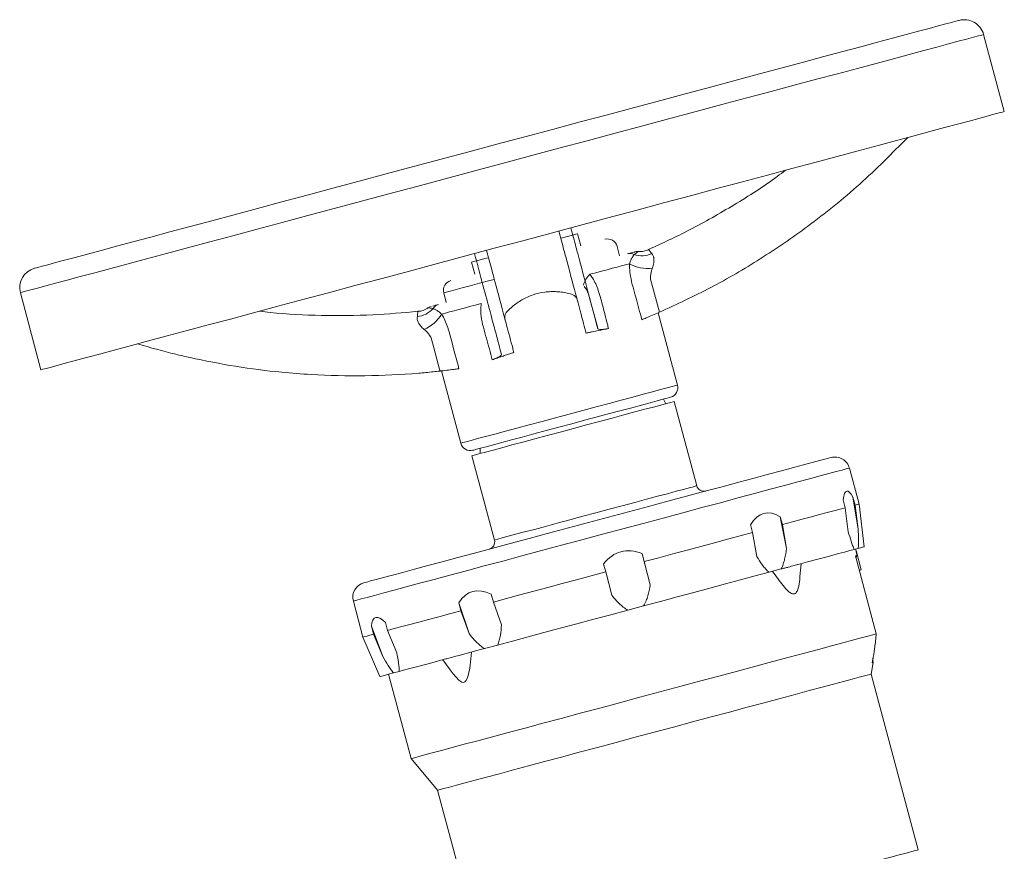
# Model space of a CAD drawing. Header units: millimetres. Extents: x -2 to 362, y -185 to 555.
# Tile 14 of 14: x -2 to 196, y 388 to 555. Entities that reach past the tile are written whole.
import ezdxf

# ---------------------------------------------------------------- set-up
doc = ezdxf.new("R2010")
doc.units = ezdxf.units.MM

msp = doc.modelspace()

# ---------------------------------------------------------------- linework, layer by layer
at = {"color": 7, "linetype": 'Continuous', "lineweight": 15}
for p, q in [((195.75, 536.21), (191.61, 551.67)), ((110.82, 509.31), (110.17, 511.73)), ((118.61, 507.26), (118.1, 509.19)), ((3.89, 505.51), (3.89, 505.51)), ((88.92, 506.03), (89.57, 503.62)), ((-1.58, 499.9), (2.56, 484.45)), ((83.32, 499.88), (83.84, 497.94)), ((130.21, 481.38), (126.33, 495.87)), ((82.86, 484.22), (86.74, 469.73)), ((127.88, 477.65), (127.37, 478.55)), ((134.06, 461.19), (129.54, 478.09)), ((90.61, 468.7), (90.62, 467.67)), ((88.97, 467.22), (93.5, 450.32)), ((166.62, 457.53), (164.69, 464.74)), ((163.85, 456.79), (163.42, 458.38)), ((165.39, 458.91), (165.82, 457.32)), ((166.43, 452.48), (165.39, 458.91)), ((164.46, 451.95), (163.85, 456.79)), ((165.82, 457.32), (166.43, 452.48)), ((167.67, 448.97), (166.62, 457.53)), ((150.81, 455), (151.24, 453.41)), ((152.07, 448.63), (150.81, 455)), ((145.26, 451.81), (144.83, 453.4)), ((151.24, 453.41), (152.07, 448.63)), ((146.09, 447.03), (145.26, 451.81)), ((166.44, 448.64), (165.64, 448.43)), ((166.01, 448.21), (165.93, 448.51)), ((124.75, 441.31), (123.11, 447.58)), ((123.11, 447.58), (123.54, 445.99)), ((165.89, 447.12), (170.08, 431.5)), ((165.95, 448.19), (166.22, 447.21)), ((166.22, 447.21), (166, 446.72)), ((166.01, 448.21), (167.05, 444.34)), ((115.82, 443.92), (115.39, 445.51)), ((123.54, 445.99), (124.75, 441.31)), ((151.02, 444.51), (148.59, 443.86)), ((154.77, 443.02), (154.99, 445.57)), ((166.66, 444.24), (167.05, 444.34)), ((117.03, 439.24), (115.82, 443.92)), ((92.86, 439.47), (93.29, 437.88)), ((65.2, 438.08), (67.13, 430.87)), ((86.79, 436.14), (86.36, 437.73)), ((86.36, 437.73), (88.4, 431.57)), ((93.29, 437.88), (94.89, 433.31)), ((123.4, 437.11), (120.26, 436.27)), ((88.4, 431.57), (86.79, 436.14)), ((69.25, 431.44), (68.82, 433.03)), ((68.82, 433.03), (71.11, 426.94)), ((71.62, 433.78), (72.05, 432.19)), ((67.13, 430.87), (70.5, 422.93)), ((71.11, 426.94), (69.25, 431.44)), ((72.05, 432.19), (73.91, 427.69)), ((94.13, 429.27), (91.49, 428.56)), ((169.47, 426.86), (169.27, 425.73)), ((169.35, 426.1), (169.47, 426.86)), ((83.18, 426.33), (84.62, 424.28)), ((169.02, 423.45), (169.44, 425.78)), ((169.34, 426.1), (169.35, 426.1)), ((169.44, 425.78), (169.35, 426.1)), ((72.24, 423.4), (76.77, 406.5)), ((74.39, 423.98), (73.25, 423.67)), ((178.47, 388.2), (169.02, 423.45)), ((76.77, 406.5), (82.09, 400.15)), ((82.09, 400.15), (91.54, 364.9))]:
    msp.add_line(p, q, dxfattribs=at)
at = {"color": 7, "linetype": 'Continuous', "lineweight": 15, "flags": 128}
for points in [[(186.71, 554.49), (186.54, 554.45), (186.03, 554.31), (185.19, 554.09), (184.01, 553.77), (182.51, 553.37), (180.68, 552.88), (178.54, 552.31), (176.09, 551.65), (173.34, 550.91), (170.29, 550.1), (166.98, 549.21), (163.39, 548.25), (159.55, 547.22), (155.47, 546.12), (151.17, 544.97), (146.66, 543.76), (141.95, 542.5), (137.07, 541.2), (132.04, 539.85), (126.86, 538.46), (121.57, 537.04), (116.17, 535.59), (110.7, 534.13), (105.16, 532.64), (99.58, 531.15), (93.98, 529.65), (88.38, 528.15), (82.8, 526.65), (77.27, 525.17), (71.79, 523.7), (66.39, 522.26), (61.1, 520.84), (55.92, 519.45), (50.89, 518.1), (46.01, 516.79), (41.3, 515.53), (36.79, 514.32), (32.49, 513.17), (28.41, 512.08), (24.57, 511.05), (20.99, 510.09), (17.67, 509.2), (14.62, 508.38), (11.87, 507.65), (9.42, 506.99), (7.28, 506.42), (5.45, 505.93), (3.95, 505.52), (2.77, 505.21), (1.93, 504.98), (1.42, 504.85), (1.25, 504.8)], [(195.75, 536.21), (195.71, 536.2), (195.37, 536.11), (194.69, 535.93), (193.68, 535.66), (192.33, 535.3), (190.66, 534.85), (188.67, 534.31), (186.36, 533.7), (183.75, 533), (180.84, 532.22), (177.64, 531.36), (174.16, 530.43), (170.43, 529.43), (166.44, 528.36), (162.21, 527.23), (157.77, 526.03), (153.12, 524.79), (148.28, 523.49), (143.26, 522.15), (138.1, 520.76), (132.79, 519.34), (127.37, 517.89), (121.85, 516.41), (116.24, 514.91), (110.58, 513.39), (104.88, 511.86), (99.16, 510.33), (93.43, 508.8), (87.73, 507.27), (82.07, 505.75), (76.47, 504.25), (70.95, 502.77), (65.52, 501.32), (60.22, 499.9), (55.05, 498.51), (50.04, 497.17), (45.2, 495.87), (40.54, 494.62), (36.1, 493.43), (31.88, 492.3), (27.89, 491.23), (24.15, 490.23), (20.68, 489.3), (17.48, 488.44), (14.57, 487.66), (11.95, 486.96), (9.65, 486.35), (7.65, 485.81), (5.98, 485.36), (4.64, 485), (3.62, 484.73), (2.95, 484.55), (2.61, 484.46), (2.56, 484.45)], [(106.9, 510.85), (108.14, 511.18), (109.12, 511.45), (109.79, 511.63), (110.13, 511.72), (110.17, 511.73)], [(88.92, 506.03), (89.09, 506.08), (89.6, 506.22), (90.42, 506.44), (91.54, 506.74), (92.22, 506.92)], [(120.55, 505.71), (119.81, 505.51), (118.98, 505.29), (118.08, 505.05), (117.11, 504.79), (116.08, 504.51), (114.99, 504.22), (113.83, 503.91), (112.63, 503.59)], [(124.8, 502.64), (124.8, 502.64), (126.58, 495.98)], [(90.86, 497.75), (89.66, 497.43), (88.51, 497.12), (87.41, 496.83), (86.38, 496.55), (85.41, 496.29), (84.51, 496.05), (83.68, 495.83), (82.94, 495.63)], [(114.24, 492.67), (114.14, 493.05), (112.46, 499.33), (112.46, 499.33)], [(82.58, 484.19), (82.48, 484.57), (80.8, 490.85), (80.8, 490.85)], [(128.79, 478.93), (128.62, 478.88), (128.12, 478.75), (127.29, 478.53), (126.14, 478.22), (124.7, 477.83), (122.99, 477.38), (121.05, 476.85), (118.89, 476.28), (116.57, 475.65), (114.12, 475), (111.58, 474.32), (108.99, 473.62)], [(109.34, 472.68), (111.98, 473.39), (114.58, 474.09), (117.09, 474.76), (119.47, 475.4), (121.67, 475.99), (123.65, 476.52), (125.4, 476.98), (126.86, 477.38), (128.02, 477.69), (128.87, 477.91), (129.37, 478.05), (129.54, 478.09)], [(88.97, 467.22), (88.97, 467.22), (89.15, 467.27), (89.68, 467.41), (90.54, 467.65), (91.73, 467.96), (93.21, 468.36), (94.97, 468.83), (96.97, 469.37), (99.18, 469.96), (101.57, 470.6), (104.08, 471.27), (106.69, 471.97), (109.34, 472.68)], [(108.99, 473.62), (106.41, 472.93), (103.87, 472.25), (101.41, 471.59), (99.09, 470.97), (96.94, 470.39), (94.99, 469.87), (93.28, 469.42), (91.84, 469.03), (90.7, 468.72), (89.87, 468.5), (89.36, 468.36), (89.19, 468.32)], [(161.02, 466.86), (160.93, 466.84), (160.51, 466.72), (159.76, 466.52), (158.66, 466.23), (157.23, 465.84), (155.49, 465.38), (153.44, 464.83), (151.09, 464.2), (148.48, 463.5), (145.61, 462.73), (142.51, 461.9), (139.2, 461.01), (135.7, 460.08), (132.04, 459.1), (128.26, 458.08), (124.36, 457.04), (120.39, 455.97), (116.38, 454.9), (112.35, 453.82), (108.33, 452.74), (104.36, 451.68), (100.46, 450.63), (96.66, 449.61), (92.98, 448.63), (89.47, 447.69), (86.14, 446.8), (83.02, 445.96), (80.12, 445.18), (77.48, 444.48), (75.12, 443.84), (73.04, 443.28), (71.26, 442.81), (69.8, 442.42), (68.67, 442.12), (67.88, 441.9), (67.43, 441.78), (67.32, 441.75)], [(163.85, 456.79), (162.8, 456.51), (161.59, 456.18), (160.23, 455.82), (158.71, 455.41), (157.05, 454.96), (155.24, 454.48), (153.3, 453.96), (151.24, 453.41)], [(166.62, 457.53), (166.62, 457.53), (166.53, 457.5), (166.26, 457.43), (165.82, 457.32)], [(145.26, 451.81), (142.79, 451.15), (140.24, 450.46), (137.6, 449.75), (134.9, 449.03), (132.13, 448.29), (129.3, 447.53), (126.44, 446.76), (123.54, 445.99)], [(165.64, 448.43), (164.76, 448.19), (163.71, 447.91), (162.52, 447.59), (161.18, 447.23), (159.69, 446.83), (158.07, 446.4), (156.31, 445.93), (154.43, 445.42)], [(167.67, 448.97), (167.67, 448.97), (167.5, 448.93), (167.09, 448.82), (166.44, 448.64)], [(166.22, 447.21), (166.19, 447.2), (166.16, 447.19), (166.13, 447.18), (166.09, 447.17), (166.05, 447.16), (166, 447.15), (165.95, 447.13), (165.89, 447.12)], [(165.95, 448.19), (165.97, 448.2), (165.98, 448.2), (165.99, 448.2), (166, 448.2), (166, 448.21), (166.01, 448.21), (166.01, 448.21), (166.01, 448.21)], [(152.42, 444.89), (152.25, 444.84), (152.08, 444.79), (151.9, 444.75), (151.73, 444.7), (151.55, 444.65), (151.38, 444.61), (151.2, 444.56), (151.02, 444.51)], [(152.42, 444.89), (152.73, 444.97), (153.03, 445.05), (153.31, 445.12), (153.58, 445.2), (153.82, 445.26), (154.05, 445.32), (154.25, 445.38), (154.43, 445.42)], [(115.82, 443.92), (112.89, 443.13), (109.96, 442.35), (107.07, 441.57), (104.2, 440.8), (101.38, 440.05), (98.62, 439.31), (95.92, 438.58), (93.29, 437.88)], [(148.59, 443.86), (145.8, 443.11), (142.87, 442.33), (139.83, 441.51), (136.69, 440.67), (133.46, 439.8), (130.15, 438.92), (126.8, 438.02), (123.4, 437.11)], [(86.79, 436.14), (84.5, 435.53), (82.33, 434.94), (80.27, 434.39), (78.35, 433.88), (76.56, 433.4), (74.91, 432.96), (73.4, 432.55), (72.05, 432.19)], [(120.26, 436.27), (116.84, 435.35), (113.43, 434.44), (110.05, 433.53), (106.71, 432.64), (103.43, 431.76), (100.23, 430.9), (97.13, 430.07), (94.13, 429.27)], [(69.25, 431.44), (68.48, 431.23), (67.89, 431.07), (67.46, 430.96), (67.21, 430.89), (67.13, 430.87)], [(76.77, 406.5), (76.94, 406.54), (77.46, 406.68), (78.32, 406.91), (79.52, 407.23), (81.04, 407.64), (82.88, 408.14), (85.02, 408.71), (87.45, 409.36), (90.14, 410.08), (93.09, 410.87), (96.26, 411.72), (99.63, 412.62), (103.18, 413.57), (106.88, 414.56), (110.7, 415.59), (114.62, 416.64), (118.61, 417.71), (122.63, 418.79), (126.66, 419.87), (130.67, 420.94), (134.63, 422), (138.5, 423.04), (142.27, 424.05), (145.9, 425.02), (149.36, 425.95), (152.63, 426.82), (155.68, 427.64), (158.5, 428.4), (161.06, 429.08), (163.34, 429.69), (165.33, 430.23), (167.01, 430.68), (168.37, 431.04), (169.39, 431.32), (170.08, 431.5)], [(91.49, 428.56), (90.73, 428.36), (89.99, 428.16), (89.25, 427.96), (88.53, 427.77), (87.82, 427.58), (87.12, 427.39), (86.43, 427.2), (85.75, 427.02)], [(83.74, 426.48), (83.92, 426.53), (84.12, 426.59), (84.35, 426.65), (84.59, 426.71), (84.86, 426.78), (85.14, 426.86), (85.44, 426.94), (85.75, 427.02)], [(84.65, 424.3), (85.21, 423.46), (86.33, 422.2), (86.99, 421.79), (87.3, 421.75), (87.58, 421.87), (87.85, 422.16), (88.18, 422.92), (88.56, 424.65), (88.77, 426.47), (88.9, 427.86), (88.9, 427.86)], [(83.74, 426.48), (82.3, 426.1), (80.94, 425.73), (79.65, 425.39), (78.43, 425.06), (77.3, 424.76), (76.25, 424.47), (75.28, 424.21), (74.39, 423.98)], [(169.44, 425.78), (169.43, 425.77), (169.4, 425.77), (169.34, 425.75), (169.27, 425.73)], [(73.25, 423.67), (72.23, 423.4), (71.44, 423.19), (70.89, 423.04), (70.58, 422.96), (70.5, 422.93)], [(125.56, 411.8), (129.4, 412.83), (133.21, 413.85), (136.96, 414.86), (140.63, 415.84), (144.17, 416.79), (147.57, 417.7), (150.79, 418.56), (153.82, 419.37), (156.63, 420.13), (159.2, 420.81), (161.5, 421.43), (163.52, 421.97), (165.24, 422.43), (166.65, 422.81), (167.74, 423.1), (168.5, 423.31), (168.93, 423.42), (169.02, 423.45)], [(82.09, 400.15), (82.19, 400.18), (82.61, 400.29), (83.37, 400.5), (84.46, 400.79), (85.88, 401.17), (87.6, 401.63), (89.62, 402.17), (91.92, 402.79), (94.48, 403.47), (97.29, 404.23), (100.32, 405.04), (103.55, 405.9), (106.95, 406.81), (110.49, 407.76), (114.15, 408.74), (117.9, 409.75), (121.72, 410.77), (125.56, 411.8)], [(135, 376.55), (138.84, 377.58), (142.66, 378.6), (146.41, 379.6), (150.07, 380.59), (153.61, 381.54), (157.01, 382.45), (160.24, 383.31), (163.27, 384.12), (166.08, 384.88), (168.64, 385.56), (170.94, 386.18), (172.96, 386.72), (174.69, 387.18), (176.1, 387.56), (177.19, 387.85), (177.95, 388.06), (178.37, 388.17), (178.47, 388.2)]]:
    msp.add_lwpolyline(points, dxfattribs=at)
at = {"color": 8, "linetype": 'Continuous', "lineweight": 15, "flags": 128}
for points in [[(191.61, 551.67), (191.57, 551.66), (191.23, 551.56), (190.55, 551.38), (189.54, 551.11), (188.19, 550.75), (186.52, 550.3), (184.53, 549.77), (182.22, 549.15), (179.61, 548.45), (176.69, 547.67), (173.5, 546.81), (170.02, 545.88), (166.29, 544.88), (162.3, 543.81), (158.07, 542.68), (153.63, 541.49), (148.98, 540.24), (144.14, 538.95), (139.12, 537.6), (133.95, 536.22), (128.65, 534.8), (123.23, 533.34), (117.7, 531.86), (112.1, 530.36), (106.44, 528.85), (100.74, 527.32), (95.02, 525.78), (89.29, 524.25), (83.59, 522.72), (77.93, 521.21), (72.33, 519.71), (66.81, 518.23), (61.38, 516.77), (56.08, 515.35), (50.91, 513.97), (45.9, 512.62), (41.05, 511.33), (36.4, 510.08), (31.96, 508.89), (27.73, 507.76), (23.75, 506.69), (20.01, 505.69), (16.54, 504.76), (13.34, 503.9), (10.43, 503.12), (7.81, 502.42), (5.5, 501.8), (3.51, 501.27), (1.84, 500.82), (0.49, 500.46), (-0.52, 500.19), (-1.2, 500), (-1.53, 499.91), (-1.58, 499.9)], [(93.43, 502.58), (92.55, 502.35), (90.49, 501.8), (88.63, 501.3), (87.01, 500.86), (85.65, 500.5), (84.59, 500.21), (83.84, 500.01), (83.42, 499.9), (83.32, 499.88)], [(108.47, 475.56), (111.2, 476.29), (113.88, 477), (116.48, 477.7), (118.94, 478.36), (121.25, 478.98), (123.35, 479.54), (125.22, 480.04), (126.82, 480.47), (128.14, 480.83), (129.14, 481.09), (129.82, 481.28), (130.16, 481.37), (130.21, 481.38)], [(86.74, 469.73), (86.78, 469.74), (87.13, 469.84), (87.8, 470.02), (88.81, 470.29), (90.12, 470.64), (91.73, 471.07), (93.6, 471.57), (95.7, 472.13), (98, 472.75), (100.47, 473.41), (103.07, 474.11), (105.75, 474.83), (108.47, 475.56)], [(164.69, 464.74), (164.54, 464.7), (164.05, 464.56), (163.22, 464.34), (162.06, 464.03), (160.58, 463.64), (158.79, 463.16), (156.7, 462.6), (154.33, 461.96), (151.68, 461.25), (148.79, 460.48), (145.66, 459.64), (142.33, 458.75), (138.8, 457.8), (135.12, 456.81), (131.29, 455.79), (127.36, 454.73), (123.34, 453.66), (119.26, 452.56), (115.15, 451.46), (111.04, 450.36), (106.96, 449.27), (102.93, 448.19), (98.99, 447.13), (95.15, 446.1), (91.45, 445.11), (87.91, 444.16), (84.56, 443.27), (81.41, 442.42), (78.49, 441.64), (75.82, 440.92), (73.41, 440.28), (71.29, 439.71), (69.47, 439.22), (67.96, 438.82), (66.77, 438.5), (65.91, 438.27), (65.39, 438.13), (65.2, 438.08), (65.2, 438.08)], [(93.5, 450.32), (93.5, 450.32), (93.68, 450.37), (94.21, 450.51), (95.07, 450.74), (96.26, 451.06), (97.74, 451.46), (99.5, 451.93), (101.5, 452.46), (103.71, 453.06), (106.1, 453.7), (108.61, 454.37), (111.22, 455.07), (113.86, 455.78), (116.51, 456.49), (119.11, 457.18), (121.62, 457.86), (124, 458.49), (126.2, 459.08), (128.18, 459.61), (129.92, 460.08), (131.39, 460.47), (132.55, 460.78), (133.4, 461.01), (133.9, 461.15), (134.06, 461.19)]]:
    msp.add_lwpolyline(points, dxfattribs=at)
at = {"color": 7, "linetype": 'Continuous', "lineweight": 15}
for centre, radius, start, end in [((187.74, 550.63), 4, 15, 105), ((116.16, 508.68), 2, 15, 105), ((120.67, 505.88), 1.87, 63.3609, 104.8371), ((123.06, 511.79), 4.51, 249.9476, 296.0336), ((122.2, 506.15), 2, 90.2015, 105.0482), ((124.33, 512.68), 7.92, 241.5544, 276.0911), ((2.29, 500.94), 4, 105, 195), ((85.26, 500.39), 2, 105, 195), ((77.73, 499.64), 4.51, 273.9663, 320.053), ((81.29, 495.19), 2, 104.9519, 119.7286), ((82.75, 495.72), 1.87, 105.1673, 146.6345), ((76.18, 499.78), 7.92, 293.91, 328.4451), ((128.28, 480.86), 2, 285, 15), ((88.67, 470.25), 2, 195, 285), ((161.79, 463.96), 3, 15, 105), ((135.51, 461.58), 1.5, 195, 285), ((92.05, 449.93), 1.5, 285, 15), ((68.1, 438.86), 3, 105, 195)]:
    msp.add_arc(centre, radius, start, end, dxfattribs=at)
at = {"color": 8, "linetype": 'Continuous', "lineweight": 15}
msp.add_arc((115.57, 500.41), 4.32, 132.6986, 166.6352, dxfattribs=at)
at = {"color": 7, "linetype": 'Continuous', "lineweight": 15}
for major_axis, ratio, start_param, end_param in [((-78.68, 486.19), 0.026505, 6.208133, 6.363629), ((-95.14, 481.77), 0.081044, 6.210861, 6.366357), ((-123.98, 474.06), 0.104933, 6.206067, 6.361564), ((-153.95, 466.02), 0.088099, 6.200387, 6.355884), ((-173.25, 460.85), 0.037713, 6.201737, 6.357234)]:
    msp.add_ellipse((242.88, -26.07), major_axis=major_axis, ratio=ratio, start_param=start_param, end_param=end_param, dxfattribs=at)
for points, knots in [([(126.58, 495.98), (130.04, 497.58), (136.97, 500.79), (146.89, 506.58), (156.92, 513.45), (166.91, 521.48), (173.23, 527.85), (176.38, 531.02)], [0, 0, 0, 0, 0.186512, 0.373688, 0.561002, 0.781204, 1, 1, 1, 1]), ([(151.87, 524.45), (151.32, 524.03), (148.04, 521.52), (141.62, 517.48), (133.04, 512.54), (127.17, 509.83), (124.42, 508.57)], [0, 0, 0, 0, 0.065527, 0.390118, 0.714328, 1, 1, 1, 1]), ([(111.88, 491.81), (111.85, 491.94), (111.81, 492.08), (111.73, 492.38), (111.38, 493.7), (110.85, 495.66), (110.11, 498.45), (109.4, 501.08), (108.53, 504.32), (107.67, 507.52), (107.23, 509.17), (106.76, 510.93), (106.4, 512.27)], [0.2198668, 0.2198668, 0.2198668, 0.2198668, 0.25, 0.25, 0.28, 0.5, 0.5, 0.56, 0.75, 0.75, 0.78, 0.8615649, 0.8615649, 0.8615649, 0.8615649]), ([(114.24, 492.67), (114.22, 492.74), (114.21, 492.81), (114.15, 493.03), (113.79, 494.35), (113.27, 496.3), (112.52, 499.09), (111.81, 501.73), (110.95, 504.96), (110.09, 508.17), (109.65, 509.82), (109.17, 511.58), (108.82, 512.92)], [0.2360471, 0.2360471, 0.2360471, 0.2360471, 0.25, 0.25, 0.28, 0.5, 0.5, 0.56, 0.75, 0.75, 0.78, 0.8615649, 0.8615649, 0.8615649, 0.8615649]), ([(94.92, 487.5), (94.75, 488.13), (94.42, 489.39), (93.63, 492.31), (92.59, 496.21), (91.25, 501.21), (90.08, 505.57), (89.5, 507.74)], [0, 0, 0, 0, 0.186511, 0.373688, 0.561002, 0.781204, 1, 1, 1, 1]), ([(97.4, 487.92), (97.36, 488.06), (97.32, 488.2), (97.24, 488.5), (96.89, 489.82), (96.36, 491.77), (95.62, 494.56), (94.91, 497.2), (94.04, 500.43), (93.19, 503.64), (92.74, 505.29), (92.27, 507.05), (91.91, 508.39)], [0.2198668, 0.2198668, 0.2198668, 0.2198668, 0.25, 0.25, 0.28, 0.5, 0.5, 0.56, 0.75, 0.75, 0.78, 0.8615649, 0.8615649, 0.8615649, 0.8615649]), ([(120.2, 507.68), (120.44, 507.75), (120.9, 507.87), (121.56, 508.05), (121.61, 508.06), (121.64, 508.07)], [0, 0, 0, 0, 0.388442, 0.727426, 1, 1, 1, 1]), ([(120.55, 505.71), (120.68, 506), (120.77, 506.25), (120.95, 506.65), (121.04, 506.81), (121.17, 507.01), (121.21, 507.07), (121.28, 507.19), (121.32, 507.24), (121.41, 507.39), (121.47, 507.48), (121.51, 507.55)], [0, 0, 0, 0, 0.25, 0.25, 0.5, 0.5, 0.625, 0.625, 0.75, 0.75, 1, 1, 1, 1]), ([(124.42, 508.56), (124.34, 508.51), (123.95, 508.3), (123.21, 508.17), (122.54, 508.1), (122.23, 508.16), (122.21, 508.16)], [0, 0, 0, 0, 0.127661, 0.575638, 0.978911, 1, 1, 1, 1]), ([(125.04, 507.73), (125.14, 507.61), (125.23, 507.46), (125.35, 507.2), (125.38, 507.11), (125.43, 506.96), (125.45, 506.88), (125.47, 506.79), (125.48, 506.74), (125.48, 506.72), (125.49, 506.7), (125.49, 506.69)], [0, 0, 0, 0, 0.5, 0.5, 0.75, 0.75, 0.875, 0.9375, 0.96875, 0.96875, 1, 1, 1, 1]), ([(123.05, 494.49), (122.67, 495.94), (122.1, 498.12), (121.27, 501.01), (120.79, 503.02), (120.6, 504.61), (120.57, 505.42), (120.55, 505.71)], [0, 0, 0, 0, 0.387152, 0.581504, 0.774876, 0.920843, 1, 1, 1, 1]), ([(125.49, 506.69), (125.49, 506.58), (125.49, 506.45), (125.48, 506.17), (125.47, 506.02), (125.43, 505.7), (125.39, 505.52), (125.3, 505.17), (125.24, 504.98), (125.17, 504.8)], [0, 0, 0, 0, 0.25, 0.25, 0.5, 0.5, 0.75, 0.75, 1, 1, 1, 1]), ([(112.63, 503.59), (112.81, 503.35), (113.52, 502.37), (114.49, 500.15), (115.28, 496.99), (115.93, 494.43), (116.31, 493), (116.39, 492.71)], [0, 0, 0, 0, 0.079196, 0.317124, 0.618859, 0.920835, 1, 1, 1, 1]), ([(125.17, 504.8), (125.11, 504.64), (124.89, 504.05), (124.75, 503.29), (124.79, 502.72), (124.8, 502.64), (124.8, 502.64)], [0, 0, 0, 0, 0.239447, 0.88861, 0.999974, 1, 1, 1, 1]), ([(110.15, 498.3), (110.12, 498.4), (110.1, 498.5), (110.02, 498.69), (109.98, 498.79), (109.81, 499.05), (109.67, 499.2), (109.43, 499.38), (109.34, 499.43), (109.16, 499.52), (109.06, 499.55), (108.78, 499.63), (108.59, 499.69), (108.01, 499.83), (107.61, 499.91), (106.82, 500.04), (106.42, 500.08), (105.62, 500.13), (105.22, 500.13), (104.41, 500.11), (104, 500.07), (102.79, 499.92), (102, 499.73), (100.85, 499.34), (100.47, 499.19), (99.72, 498.85), (99.36, 498.67), (98.67, 498.27), (98.33, 498.05), (97.67, 497.59), (97.36, 497.34), (96.75, 496.82), (96.46, 496.55), (96.11, 496.19), (96.04, 496.12), (95.91, 495.97), (95.85, 495.89), (95.74, 495.72), (95.7, 495.63), (95.63, 495.44), (95.6, 495.34), (95.57, 495.14), (95.56, 495.04), (95.56, 494.84), (95.58, 494.73), (95.62, 494.53), (95.65, 494.43), (95.71, 494.23), (95.84, 493.74), (95.97, 493.24), (96.08, 492.84)], [0, 0, 0, 0, 0.015625, 0.015625, 0.03125, 0.03125, 0.0625, 0.0625, 0.078125, 0.078125, 0.09375, 0.09375, 0.125, 0.125, 0.1875, 0.1875, 0.25, 0.25, 0.3125, 0.3125, 0.375, 0.375, 0.5, 0.5, 0.5625, 0.5625, 0.625, 0.625, 0.6875, 0.6875, 0.75, 0.75, 0.8125, 0.8125, 0.828125, 0.828125, 0.84375, 0.84375, 0.859375, 0.859375, 0.875, 0.875, 0.890625, 0.890625, 0.90625, 0.90625, 0.921875, 0.921875, 0.9375, 1, 1, 1, 1]), ([(112.46, 499.33), (112.41, 499.51), (112.35, 499.69), (112.21, 500.02), (112.14, 500.18), (111.89, 500.62), (111.71, 500.89), (111.5, 501.14)], [0, 0, 0, 0, 0.25, 0.25, 0.5, 0.5, 1, 1, 1, 1]), ([(93.05, 486.45), (92.67, 487.9), (92.1, 490.08), (91.25, 492.96), (90.79, 494.99), (90.74, 496.61), (90.83, 497.45), (90.86, 497.75)], [0, 0, 0, 0, 0.387151, 0.581503, 0.774875, 0.920843, 1, 1, 1, 1]), ([(78.16, 496.17), (75.15, 495.89), (68.71, 495.3), (58.81, 495.29), (51.23, 495.58), (47.14, 496.12), (46.45, 496.21)], [0, 0, 0, 0, 0.285672, 0.609881, 0.934473, 1, 1, 1, 1]), ([(80.27, 496.95), (80.09, 496.82), (79.61, 496.49), (78.88, 496.22), (78.34, 496.18), (78.16, 496.17)], [0, 0, 0, 0, 0.295087, 0.759635, 1, 1, 1, 1]), ([(81.12, 497.21), (81.12, 497.21), (81.23, 497.24), (81.72, 497.38), (82.08, 497.47), (82.26, 497.52)], [0, 0, 0, 0, 0.006655, 0.521498, 1, 1, 1, 1]), ([(81.19, 496.74), (81.35, 496.66), (81.62, 496.52), (82.22, 496.2), (82.71, 495.81), (82.94, 495.63)], [0, 0, 0, 0, 0.4446765, 0.7485649, 1, 1, 1, 1]), ([(126.58, 495.98), (126.11, 495.78), (125.17, 495.37), (123.9, 494.84), (123.33, 494.6), (123.05, 494.49)], [0, 0, 0, 0, 0.34028, 0.680401, 1, 1, 1, 1]), ([(79.4, 492.53), (79.14, 492.76), (78.83, 493.04), (78.43, 493.57), (78.27, 493.82), (78.18, 494.01), (78.18, 494.01)], [0, 0, 0, 0, 0.44788, 0.542193, 0.999976, 1, 1, 1, 1]), ([(82.94, 495.63), (83.15, 495.23), (83.36, 494.82), (83.74, 493.97), (83.92, 493.53), (84.16, 492.86), (84.23, 492.63), (84.37, 492.16), (84.44, 491.93), (84.63, 491.23), (85.25, 488.88), (85.88, 486.54), (86.38, 484.67)], [0, 0, 0, 0, 0.125, 0.125, 0.25, 0.25, 0.3125, 0.3125, 0.375, 0.375, 0.5, 1, 1, 1, 1]), ([(80.8, 490.85), (80.8, 490.85), (80.76, 490.92), (80.51, 491.44), (80.01, 492.02), (79.53, 492.42), (79.4, 492.53)], [0, 0, 0, 0, 0.000029, 0.111394, 0.760552, 1, 1, 1, 1]), ([(116.39, 492.71), (116.05, 492.64), (115.38, 492.52), (114.3, 492.31), (113.33, 492.11), (112.51, 491.94), (112.09, 491.85), (111.88, 491.81)], [0, 0, 0, 0, 0.23394, 0.468545, 0.733769, 0.866822, 1, 1, 1, 1]), ([(116.39, 492.71), (116.06, 492.65), (115.32, 492.53), (114.56, 492.5), (114.28, 492.58), (114.24, 492.66), (114.24, 492.67)], [0, 0, 0, 0, 0.2786421, 0.6123917, 0.9487504, 1, 1, 1, 1]), ([(82.58, 484.19), (82.13, 484.14), (81.68, 484.09), (80.25, 483.94), (72.14, 483.19), (63.92, 483.08), (54.76, 483.61), (46.58, 484.25), (38.48, 485.55), (31.49, 487.11), (27.95, 487.93), (24.46, 488.88), (21.93, 489.64)], [0.2360471, 0.2360471, 0.2360471, 0.2360471, 0.25, 0.25, 0.28, 0.5, 0.5, 0.56, 0.75, 0.75, 0.78, 0.8615649, 0.8615649, 0.8615649, 0.8615649]), ([(97.4, 487.92), (97.19, 487.86), (96.69, 487.69), (95.89, 487.43), (94.97, 487.12), (94.01, 486.79), (93.37, 486.56), (93.05, 486.45)], [0, 0, 0, 0, 0.132566, 0.331806, 0.531461, 0.765397, 1, 1, 1, 1]), ([(94.92, 487.5), (94.89, 487.41), (94.83, 487.24), (94.14, 486.87), (93.4, 486.59), (93.05, 486.45)], [0, 0, 0, 0, 0.34028, 0.6804, 1, 1, 1, 1]), ([(86.38, 484.67), (86.13, 484.63), (85.57, 484.55), (84.31, 484.39), (83.24, 484.26), (82.66, 484.2), (82.58, 484.19)], [0, 0, 0, 0, 0.278643, 0.612392, 0.94875, 1, 1, 1, 1]), ([(166.43, 452.48), (166.47, 451.79), (166.49, 451.12), (166.5, 450.14), (166.5, 449.82), (166.49, 449.21), (166.47, 448.91), (166.44, 448.64)], [0, 0, 0, 0, 0.5, 0.5, 0.75, 0.75, 1, 1, 1, 1]), ([(165.64, 448.43), (165.53, 448.66), (165.43, 448.93), (165.23, 449.48), (165.13, 449.77), (164.84, 450.67), (164.65, 451.3), (164.46, 451.95)], [0, 0, 0, 0, 0.25, 0.25, 0.5, 0.5, 1, 1, 1, 1]), ([(152.07, 448.63), (151.98, 447.91), (151.86, 447.2), (151.62, 446.15), (151.52, 445.8), (151.3, 445.14), (151.18, 444.81), (151.02, 444.51)], [0, 0, 0, 0, 0.5, 0.5, 0.75, 0.75, 1, 1, 1, 1]), ([(148.59, 443.86), (148.33, 444.05), (148.09, 444.28), (147.65, 444.77), (147.44, 445.03), (146.83, 445.84), (146.45, 446.43), (146.09, 447.03)], [0, 0, 0, 0, 0.25, 0.25, 0.5, 0.5, 1, 1, 1, 1]), ([(149.27, 444.04), (149.96, 443.07), (150.99, 441.6), (152.33, 440.08), (153.11, 439.54), (153.56, 439.48), (153.87, 439.6), (154.18, 439.99), (154.51, 440.92), (154.7, 441.99), (154.75, 442.8), (154.76, 443.02)], [0, 0, 0, 0, 0.324551, 0.487308, 0.569359, 0.606856, 0.644555, 0.689845, 0.773604, 0.940602, 1, 1, 1, 1]), ([(124.75, 441.31), (124.63, 440.58), (124.47, 439.86), (124.16, 438.8), (124.05, 438.45), (123.77, 437.76), (123.6, 437.42), (123.4, 437.11)], [0, 0, 0, 0, 0.5, 0.5, 0.75, 0.75, 1, 1, 1, 1]), ([(120.26, 436.27), (119.93, 436.44), (119.62, 436.65), (119.05, 437.1), (118.78, 437.35), (117.99, 438.11), (117.5, 438.67), (117.03, 439.24)], [0, 0, 0, 0, 0.25, 0.25, 0.5, 0.5, 1, 1, 1, 1]), ([(94.89, 433.31), (94.86, 432.61), (94.8, 431.91), (94.63, 430.88), (94.56, 430.54), (94.38, 429.88), (94.28, 429.57), (94.13, 429.27)], [0, 0, 0, 0, 0.5, 0.5, 0.75, 0.75, 1, 1, 1, 1]), ([(91.49, 428.56), (91.18, 428.74), (90.9, 428.95), (90.35, 429.42), (90.09, 429.66), (89.33, 430.44), (88.86, 430.99), (88.4, 431.57)], [0, 0, 0, 0, 0.25, 0.25, 0.5, 0.5, 1, 1, 1, 1]), ([(169.47, 426.86), (169.53, 427.2), (169.59, 427.52), (169.66, 428), (169.69, 428.17), (169.73, 428.48), (169.75, 428.63), (169.77, 428.77)], [0, 0, 0, 0, 0.5, 0.5, 0.75, 0.75, 1, 1, 1, 1]), ([(73.25, 423.67), (73.07, 423.89), (72.88, 424.13), (72.52, 424.64), (72.34, 424.91), (71.81, 425.74), (71.46, 426.33), (71.11, 426.94)], [0, 0, 0, 0, 0.25, 0.25, 0.5, 0.5, 1, 1, 1, 1]), ([(73.91, 427.69), (74.04, 427.03), (74.16, 426.38), (74.3, 425.44), (74.33, 425.13), (74.39, 424.53), (74.4, 424.24), (74.39, 423.98)], [0, 0, 0, 0, 0.5, 0.5, 0.75, 0.75, 1, 1, 1, 1])]:
    msp.add_open_spline(points, degree=3, knots=knots, dxfattribs=at)
at = {"color": 8, "linetype": 'Continuous', "lineweight": 15}
for points, knots in [([(121.51, 507.55), (121.78, 507.76), (122.22, 508.1), (122.2, 508.08), (122.2, 508.07)], [0, 0, 0, 0, 0.628037, 1, 1, 1, 1]), ([(124.45, 508.51), (124.46, 508.5), (124.5, 508.47), (124.75, 508.11), (124.99, 507.8), (125.04, 507.73)], [0, 0, 0, 0, 0.3813452, 0.8620313, 1, 1, 1, 1]), ([(78.04, 495.14), (78.06, 495.39), (78.11, 495.9), (78.19, 496.18), (78.17, 496.11), (78.17, 496.1)], [0, 0, 0, 0, 0.4510567, 0.9142941, 1, 1, 1, 1]), ([(80.33, 496.86), (80.3, 496.86), (80.2, 496.87), (80.77, 496.8), (81.19, 496.74)], [0, 0, 0, 0, 0.263883, 1, 1, 1, 1])]:
    msp.add_open_spline(points, degree=3, knots=knots, dxfattribs=at)
at = {"color": 7, "linetype": 'Continuous', "lineweight": 15}
for points in [[(78.18, 494.01), (78.02, 494.44), (77.99, 494.82), (78.04, 495.14)], [(170.08, 431.5), (169.98, 430.58), (169.88, 429.67), (169.77, 428.77)]]:
    msp.add_open_spline(points, degree=3, dxfattribs=at)

doc.saveas('drawing.dxf')
